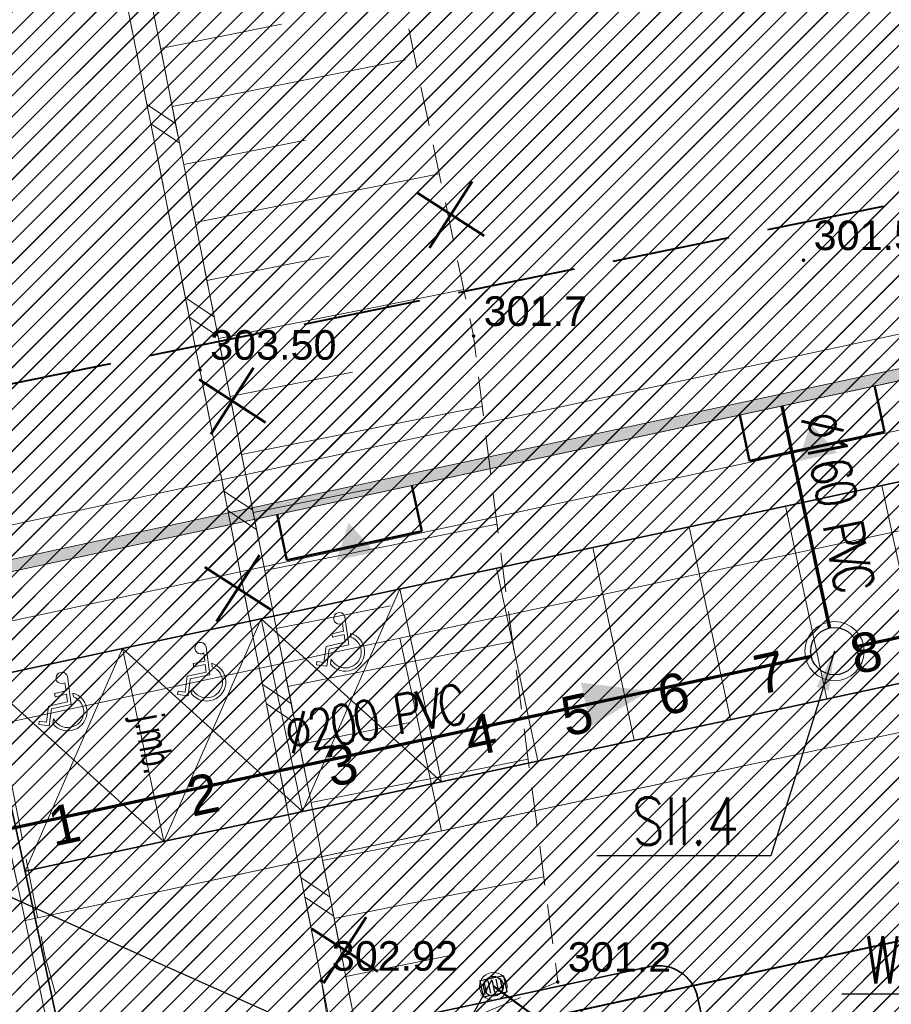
# Model space of a CAD drawing. Header units: metres. Extents: x 6567444 to 13135881, y 5574237 to 11149086.
# Tile 129 of 191: x 6567875 to 6567897, y 5574514 to 5574539. Entities that reach past the tile are written whole.
import ezdxf
from ezdxf.enums import TextEntityAlignment as Align

# ---------------------------------------------------------------- set-up
doc = ezdxf.new("R2010")
doc.units = ezdxf.units.M
for name, pattern in [('3 1', [4, 3, -1]), ('Kropki i Kreski 2', [250, 150, -50, 0, -50]), ('L_0_04', [1.5, 1, -0.5]), ('L_0_06', [2, 1.5, -0.5]), ('Przerywana gęsta', [90, 60, -30])]:
    doc.linetypes.add(name, pattern=pattern)
for name, color, linetype in [('01FORMA - PZT - Inne obiekty', 7, 'Continuous'), ('FORMA - Arch 01 - PZT 1 Strefy', 7, 'Continuous'), ('FORMA - Arch 01 - PZT 2 Budynki', 7, 'Continuous'), ('FORMA - Arch 01 - PZT-3 Zagospodarowanie', 7, 'Continuous'), ('OTRN_O', 7, 'Continuous')]:
    doc.layers.add(name, color=color, linetype=linetype)
for name, color, linetype, lineweight in [('_Tt_DO_LIKWIDACJI', 7, 'Continuous', 20), ('_TT_KAN_D_II etap', 116, 'Continuous', 50), ('_TT_KAN_D_Opis_PKT_wpust', 7, 'Continuous', 30), ('_TT_KAN_D_WPUST', 7, 'Continuous', 25), ('_TT_KAN_S_Opis_DN', 7, 'Continuous', 30), ('_TT_KAN_S_Opis_PKT_Siec_II', 7, 'Continuous', 30), ('_TT_KAN_S_ZEWN_II etap', 30, 'Continuous', 70), ('_TT_opis', 7, 'Continuous', 25), ('GES_PrzewodWodociagowy', 5, 'Continuous', 18), ('KR_ObiektKarto', 7, 'Continuous', 18), ('MP_LINIE_REGULAC', 135, 'Continuous', 40), ('OT_Budowle', 7, 'Continuous', 18), ('OT_Komunikacja', 7, 'Continuous', 18), ('OT_Skarpa', 7, 'Continuous', 18), ('OTRN', 7, 'Continuous', 13), ('OTRS', 7, 'Continuous', 13), ('OTRS_O', 7, 'Continuous', 20), ('SEL_kanalizacja_kablowa_nN', 1, 'SEL_knN', 40)]:
    doc.layers.add(name, color=color, linetype=linetype, lineweight=lineweight)
doc.styles.add('ARIAL', font='arial.ttf')
doc.styles.add('BDOT', font='arial.ttf', dxfattribs={"width": 0.9})
doc.styles.add('pzt_11-06-2015 (2)$0$RomanS', font='romans.shx')
doc.styles.add('ROMANS', font='romans.shx', dxfattribs={"width": 0.9})
doc.styles.get("Standard").update_dxf_attribs({"font": 'arial.ttf'})
doc.styles.add('STYL_AUTOMATYCZNY_10', font='arial.ttf', dxfattribs={"width": 0.8})
doc.linetypes.add('likwidacja1', pattern='A,0,-1,["X",ROMANS,S=0.6,R=0,X=-0.1,Y=-0.3],-1', length=2)
doc.linetypes.add('SEL_knN', pattern='A,5,["knN",ARIAL,S=1,R=0,X=1.8,Y=0.25],5', length=10)
doc.linetypes.add('X 1_2', pattern='A,0,[8,PR1183 ChorzĂłw MetalowcĂłw V091.Shx,S=0.039206,R=0,X=0,Y=0],-4.94,0', length=4.94)
doc.dimstyles.new('ISO-25', dxfattribs={"dimtxt": 2.5, "dimasz": 2.5, "dimexe": 1.25, "dimexo": 0.625, "dimtad": 1, "dimtxsty": 'Standard', "dimcen": 2.5, "dimadec": 0, "dimazin": 0, "dimtfac": 1, "dimtmove": 0, "dimatfit": 3, "dimfxl": 1, "dimarcsym": 0})
pattern_1 = [(45, (0, 0), (-0.265165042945, 0.265165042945), [])]

# ---------------------------------------------------------------- blocks, each defined once
blk = doc.blocks.new('OTRN')
at = {"layer": 'OTRN', "color": 0, "const_width": 0.09}
blk.add_lwpolyline([(-0.045, 0, 1), (0.045, 0, 1)], format="xyb", close=True, dxfattribs=at)
at = {"layer": 'OTRN_O', "color": 0, "style": 'BDOT'}
blk.add_attdef('RZEDNA', (0.514, 0.515), '', height=1.5, dxfattribs=at)
blk = doc.blocks.new('OTRS')
at = {"layer": 'OTRS', "color": 0, "lineweight": -3, "const_width": 0.09}
blk.add_lwpolyline([(-0.045, 0, 1), (0.045, 0, 1)], format="xyb", close=True, dxfattribs=at)
at = {"layer": 'OTRS_O', "color": 0, "style": 'BDOT'}
blk.add_attdef('RZEDNA', (0.514, 0.515), '', height=1.5, dxfattribs=at)
blk = doc.blocks.new('_MDCP')
at = {"layer": 'GES_PrzewodWodociagowy', "color": 5, "linetype": 'Continuous', "lineweight": 18, "flags": 128}
blk.add_lwpolyline([(6567881.57, 5574513.41), (6567869.01, 5574519), (6567851.85, 5574515.46)], dxfattribs=at)
at = {"layer": 'KR_ObiektKarto', "linetype": 'Continuous', "lineweight": 18, "flags": 128}
for points in [[(6567878.876, 5574537.833), (6567881.945, 5574538.445)], [(6567879.169, 5574536.362), (6567885.086, 5574537.542)], [(6567879.463, 5574534.891), (6567882.548, 5574535.506)], [(6567879.756, 5574533.42), (6567885.943, 5574534.654)], [(6567880.049, 5574531.949), (6567883.151, 5574532.567)], [(6567880.343, 5574530.478), (6567886.562, 5574531.718)], [(6567880.636, 5574529.007), (6567883.741, 5574529.626)], [(6567880.929, 5574527.536), (6567887.033, 5574528.753)], [(6567881.223, 5574526.065), (6567884.221, 5574526.663)], [(6567881.516, 5574524.594), (6567887.406, 5574525.768)], [(6567881.81, 5574523.123), (6567884.706, 5574523.7)], [(6567882.103, 5574521.652), (6567887.8, 5574522.788)], [(6567882.396, 5574520.181), (6567885.198, 5574520.739)], [(6567882.69, 5574518.71), (6567888.197, 5574519.808)], [(6567882.983, 5574517.239), (6567885.689, 5574517.778)], [(6567883.277, 5574515.768), (6567888.594, 5574516.828)], [(6567883.57, 5574514.297), (6567886.181, 5574514.817)]]:
    blk.add_lwpolyline(points, dxfattribs=at)
at = {"layer": 'KR_ObiektKarto', "linetype": 'Continuous', "lineweight": 13, "flags": 128}
for points in [[(6567879.256, 5574535.927), (6567878.529, 5574536.412)], [(6567879.354, 5574535.436), (6567878.627, 5574535.921)], [(6567880.234, 5574531.023), (6567879.506, 5574531.509)], [(6567880.332, 5574530.533), (6567879.603, 5574531.019)], [(6567881.212, 5574526.12), (6567880.483, 5574526.606)], [(6567881.31, 5574525.629), (6567880.581, 5574526.116)], [(6567882.19, 5574521.216), (6567881.461, 5574521.703)], [(6567882.288, 5574520.726), (6567881.559, 5574521.212)], [(6567883.168, 5574516.313), (6567882.44, 5574516.799)], [(6567883.266, 5574515.823), (6567882.537, 5574516.309)]]:
    blk.add_lwpolyline(points, dxfattribs=at)
at = {"layer": 'MP_LINIE_REGULAC', "linetype": '3 1', "flags": 128}
blk.add_lwpolyline([(6567810.437, 5574537.676), (6567822.296, 5574529.397), (6567835.05, 5574524.922), (6567855.636, 5574525.369), (6567950.068, 5574544.6)], dxfattribs=at)
at = {"layer": 'OT_Budowle', "color": 7, "linetype": 'Continuous', "lineweight": 18, "flags": 128}
blk.add_lwpolyline([(6567876.26, 5574547.82), (6567876.86, 5574547.94), (6567884.01, 5574512.09), (6567891.1, 5574476.46), (6567890.5, 5574476.33), (6567882.96, 5574514.19), (6567879.87, 5574529.68), (6567876.97, 5574544.24)], close=True, dxfattribs=at)
at = {"layer": 'OT_Komunikacja', "color": 7, "linetype": 'L_0_06', "lineweight": 18, "flags": 128}
blk.add_lwpolyline([(6567882.96, 5574514.19), (6567888.44, 5574477.38), (6567889.21, 5574475.79), (6567889.95, 5574474.97), (6567890.49, 5574474.7), (6567893.61, 5574473.71), (6567902.37, 5574471.63), (6567913.26, 5574468.91), (6567913.873, 5574468.734), (6567913.06, 5574465.175), (6567909.46, 5574465.92), (6567901.4, 5574466.74), (6567896.97, 5574466.97), (6567892.9, 5574468.19), (6567889.15, 5574469.24), (6567888, 5574469.69), (6567887.04, 5574470.68), (6567886.14, 5574472.85), (6567879.8, 5574500.83), (6567875.93, 5574514.86), (6567873.96, 5574525.12), (6567870.68, 5574544.68), (6567869.69, 5574556.86), (6567875.1, 5574558.32), (6567875.46, 5574553.45), (6567875.76, 5574549.86), (6567876.26, 5574547.82), (6567876.97, 5574544.24), (6567879.87, 5574529.68)], close=True, dxfattribs=at)
at = {"layer": 'OT_Skarpa', "color": 7, "linetype": 'L_0_04', "lineweight": 18, "flags": 128}
blk.add_lwpolyline([(6567884.01, 5574512.09), (6567876.86, 5574547.94), (6567876.26, 5574547.82), (6567875.76, 5574549.86), (6567876.05, 5574552.23), (6567876.57, 5574555.45), (6567878.39, 5574559.18), (6567897.71, 5574564.07), (6567907.99, 5574566.63), (6567917.65, 5574568.74), (6567919.76, 5574567.97), (6567921.57, 5574566.16), (6567922.3, 5574563.38), (6567924.42, 5574554.5), (6567927.48, 5574539.93), (6567930.14, 5574525.19), (6567933.11, 5574509.36), (6567935.59, 5574495.65), (6567937.29, 5574485.32), (6567934.85, 5574495.46), (6567931.87, 5574510.28), (6567928.6, 5574524.67), (6567925.41, 5574540.18), (6567922.33, 5574553.8), (6567920.26, 5574561.93), (6567918.72, 5574564.81), (6567916.89, 5574565.72), (6567903.79, 5574562.41), (6567889, 5574558.66), (6567880.87, 5574556.37), (6567881, 5574553.22), (6567881.08, 5574550.51), (6567883.71, 5574545.25), (6567886.81, 5574530.54), (6567887.46, 5574525.34), (6567888.95, 5574514.16)], close=True, dxfattribs=at)
at = {"layer": 'OTRN', "color": 14, "xscale": 0.5, "yscale": 0.5, "zscale": 0.5}
for p, values in [((6567895.179, 5574532.46, 301.508), {'RZEDNA': '301.5'}), ((6567886.812, 5574530.538, 301.681), {'RZEDNA': '301.7'}), ((6567888.946, 5574514.159, 301.233), {'RZEDNA': '301.2'})]:
    blk.add_blockref('OTRN', p, dxfattribs=at).add_auto_attribs(values)
at = {"layer": 'OTRS', "xscale": 0.5, "yscale": 0.5, "zscale": 0.5}
for p, values in [((6567879.875, 5574529.68, 303.501), {'RZEDNA': '303.50'}), ((6567882.96, 5574514.185, 302.919), {'RZEDNA': '302.92'})]:
    blk.add_blockref('OTRS', p, dxfattribs=at).add_auto_attribs(values)
at = {"layer": 'OT_Komunikacja', "color": 7, "lineweight": 15, "width": 0.66}
blk.add_text('j.mb.', height=0.75, rotation=280.3, dxfattribs=at).set_placement((6567878.7, 5574520.2), align=Align.MIDDLE_CENTER)
blk = doc.blocks.new('Ściana_12', base_point=(6567916.781, 5574532.275))
at = {"layer": 'FORMA - Arch 01 - PZT 2 Budynki', "linetype": 'Continuous', "lineweight": 0, "true_color": 0x000000}
blk.add_hatch(color=18, dxfattribs=at).paths.add_polyline_path([(6567916.425, 5574532.505), (6567866.666, 5574521.811), (6567866.729, 5574521.517), (6567916.488, 5574532.212)])
at = {"layer": 'FORMA - Arch 01 - PZT 2 Budynki', "color": 7, "linetype": 'Continuous', "lineweight": 18, "flags": 128}
for points in [[(6567916.425, 5574532.505), (6567866.666, 5574521.811)], [(6567866.729, 5574521.517), (6567916.781, 5574532.275)]]:
    blk.add_lwpolyline(points, dxfattribs=at)
blk = doc.blocks.new('Znak osoby niepełnospr 27[3]', base_point=(6567877.211, 5574519.412))
at = {"layer": 'FORMA - Arch 01 - PZT-3 Zagospodarowanie', "color": 7, "linetype": 'Continuous', "lineweight": 5, "flags": 128}
for points in [[(6567876.512, 5574520.654), (6567876.606, 5574519.943), (6567876.108, 5574519.836), (6567876.051, 5574519.405), (6567875.786, 5574519.44), (6567875.797, 5574519.523), (6567875.979, 5574519.499), (6567876.033, 5574519.905), (6567876.514, 5574520.008), (6567876.488, 5574520.205), (6567876.198, 5574520.143), (6567876.181, 5574520.225), (6567876.477, 5574520.288), (6567876.449, 5574520.494, -3.065684)], [(6567876.142, 5574519.457), (6567876.159, 5574519.585, 1.473184), (6567876.664, 5574520.141), (6567876.652, 5574520.233, -1.373115)]]:
    blk.add_lwpolyline(points, format="xyb", close=True, dxfattribs=at)
blk = doc.blocks.new('Znak osoby niepełnospr 27[4]', base_point=(6567880.731, 5574520.169))
at = {"layer": 'FORMA - Arch 01 - PZT-3 Zagospodarowanie', "color": 7, "linetype": 'Continuous', "lineweight": 5, "flags": 128}
for points in [[(6567880.032, 5574521.41), (6567880.126, 5574520.699), (6567879.628, 5574520.592), (6567879.571, 5574520.162), (6567879.306, 5574520.197), (6567879.317, 5574520.279), (6567879.499, 5574520.255), (6567879.553, 5574520.662), (6567880.033, 5574520.765), (6567880.007, 5574520.962), (6567879.718, 5574520.899), (6567879.7, 5574520.981), (6567879.996, 5574521.045), (6567879.969, 5574521.251, -3.065684)], [(6567879.662, 5574520.214), (6567879.679, 5574520.342, 1.473184), (6567880.184, 5574520.898), (6567880.172, 5574520.989, -1.373115)]]:
    blk.add_lwpolyline(points, format="xyb", close=True, dxfattribs=at)
blk = doc.blocks.new('Znak osoby niepełnospr 27[5]', base_point=(6567884.25, 5574520.925))
at = {"layer": 'FORMA - Arch 01 - PZT-3 Zagospodarowanie', "color": 7, "linetype": 'Continuous', "lineweight": 5, "flags": 128}
for points in [[(6567883.551, 5574522.167), (6567883.646, 5574521.456), (6567883.147, 5574521.349), (6567883.09, 5574520.918), (6567882.825, 5574520.953), (6567882.836, 5574521.036), (6567883.019, 5574521.012), (6567883.073, 5574521.418), (6567883.553, 5574521.521), (6567883.527, 5574521.718), (6567883.237, 5574521.656), (6567883.22, 5574521.737), (6567883.516, 5574521.801), (6567883.489, 5574522.007, -3.065684)], [(6567883.181, 5574520.97), (6567883.198, 5574521.098, 1.473184), (6567883.703, 5574521.654), (6567883.691, 5574521.746, -1.373115)]]:
    blk.add_lwpolyline(points, format="xyb", close=True, dxfattribs=at)
blk = doc.blocks.new('Miejsca parkingowe 27[11]', base_point=(6567875.437, 5574515.718))
at = {"layer": 'FORMA - Arch 01 - PZT-3 Zagospodarowanie', "color": 7, "linetype": 'Przerywana gęsta', "lineweight": 13}
for p, q in [((6567885.996, 5574517.987), (6567884.946, 5574522.875)), ((6567882.477, 5574517.231), (6567881.426, 5574522.119)), ((6567878.957, 5574516.474), (6567877.906, 5574521.362))]:
    blk.add_line(p, q, dxfattribs=at)
at = {"layer": 'FORMA - Arch 01 - PZT-3 Zagospodarowanie', "color": 7, "lineweight": 13, "style": 'STYL_AUTOMATYCZNY_10'}
for tag, p in [('num_start_2', (6567883.47, 5574518.415)), ('num_start_1', (6567879.95, 5574517.666)), ('num_start_0', (6567876.431, 5574516.91))]:
    blk.add_attdef(tag, text='', height=1, rotation=12.1296, dxfattribs=at).set_placement(p, align=Align.MIDDLE_CENTER)
blk = doc.blocks.new('Miejsca parkingowe 27[23]', base_point=(6567885.996, 5574517.987))
at = {"layer": 'FORMA - Arch 01 - PZT-3 Zagospodarowanie', "color": 7, "linetype": 'Przerywana gęsta', "lineweight": 13}
for p, q in [((6567907.994, 5574522.715), (6567906.943, 5574527.603)), ((6567905.55, 5574522.189), (6567904.499, 5574527.078)), ((6567903.105, 5574521.664), (6567902.055, 5574526.553)), ((6567900.661, 5574521.139), (6567899.611, 5574526.027)), ((6567898.217, 5574520.614), (6567897.166, 5574525.502)), ((6567895.773, 5574520.088), (6567894.722, 5574524.977)), ((6567893.329, 5574519.563), (6567892.278, 5574524.451)), ((6567890.885, 5574519.038), (6567889.834, 5574523.926)), ((6567888.44, 5574518.512), (6567887.39, 5574523.401))]:
    blk.add_line(p, q, dxfattribs=at)
at = {"layer": 'FORMA - Arch 01 - PZT-3 Zagospodarowanie', "color": 7, "lineweight": 13, "style": 'STYL_AUTOMATYCZNY_10'}
for tag, p in [('num_start_9', (6567908.987, 5574523.899)), ('num_start_8', (6567906.543, 5574523.382)), ('num_start_7', (6567904.099, 5574522.857)), ('num_start_6', (6567901.655, 5574522.323)), ('num_start_5', (6567899.21, 5574521.797)), ('num_start_4', (6567896.766, 5574521.272)), ('num_start_3', (6567894.322, 5574520.755)), ('num_start_2', (6567891.878, 5574520.222)), ('num_start_1', (6567889.434, 5574519.696)), ('num_start_0', (6567886.989, 5574519.179))]:
    blk.add_attdef(tag, text='', height=1, rotation=12.1296, dxfattribs=at).set_placement(p, align=Align.MIDDLE_CENTER)
blk = doc.blocks.new('PR1183 Chorzów Metalowców V09_TT')
at = {"layer": 'FORMA - Arch 01 - PZT 1 Strefy', "linetype": 'Continuous', "lineweight": 0, "true_color": 0x577933}
h = blk.add_hatch(dxfattribs=at)
h.set_pattern_fill('ANSI31', color=77, scale=3, style=0)
h.set_pattern_definition(pattern_1)
h.paths.add_polyline_path([(6567829, 5574517.24), (6567842.398, 5574471.118), (6567844.165, 5574471.632), (6567846.931, 5574462.111), (6567846.967, 5574484.472), (6567835.736, 5574536.73), (6567846.642, 5574539.074), (6567844.864, 5574547.35), (6567918.571, 5574563.191), (6567935.605, 5574483.933), (6567930.975, 5574476.768), (6567931.227, 5574475.595), (6567933.57, 5574476.098, 0.216609), (6567938.884, 5574480.085), (6567921.55, 5574567.86), (6567849.267, 5574550.953), (6567830.11, 5574546.47)])
at = {"layer": 'FORMA - Arch 01 - PZT 1 Strefy', "linetype": 'Continuous', "lineweight": 0, "ltscale": 5, "true_color": 0xf0e6d9}
h = blk.add_hatch(dxfattribs=at)
h.set_pattern_fill('ANSI31', color=254, scale=3, style=0)
h.set_pattern_definition(pattern_1)
h.paths.add_polyline_path([(6567838.111, 5574535.195), (6567853.217, 5574464.912), (6567877.761, 5574470.187), (6567866.729, 5574521.517), (6567916.781, 5574532.275), (6567914.712, 5574541.905), (6567920.576, 5574543.165), (6567916.794, 5574560.763), (6567847.239, 5574545.815), (6567849.018, 5574537.539)])
at = {"layer": 'FORMA - Arch 01 - PZT 1 Strefy', "linetype": 'Continuous', "lineweight": 0, "true_color": 0x69697f}
h = blk.add_hatch(dxfattribs=at)
h.set_pattern_fill('ANSI31', color=8, scale=3, style=0)
h.set_pattern_definition(pattern_1)
h.paths.add_polyline_path([(6567875.437, 5574515.718), (6567883.567, 5574477.893), (6567884.58, 5574473.187), (6567886.578, 5574463.891), (6567886.587, 5574463.893), (6567900.21, 5574466.838, -0.318533), (6567899.358, 5574467.62), (6567899.085, 5574468.891, -0.414214), (6567899.852, 5574470.079), (6567930.975, 5574476.768), (6567935.605, 5574483.933), (6567924.844, 5574534.007), (6567916.781, 5574532.275), (6567916.886, 5574531.786, -0.414214), (6567911.513, 5574523.471)])
h.paths.add_polyline_path([(6567890.289, 5574475.183), (6567882.84, 5574509.83, -0.414214), (6567884.459, 5574511.827), (6567891.303, 5574513.297, -0.414214), (6567892.488, 5574512.529), (6567900.066, 5574477.285, -0.457655), (6567898.958, 5574476.024), (6567891.477, 5574474.416, -0.372067)], flags=0)
h.paths.add_polyline_path([(6567906.631, 5574477.673, -0.414214), (6567905.44, 5574478.44), (6567897.865, 5574513.685, -0.414214), (6567898.635, 5574514.873), (6567906.457, 5574516.554, -0.414214), (6567907.645, 5574515.787), (6567915.217, 5574480.541, -0.414214), (6567914.452, 5574479.354)], flags=0)
h.paths.add_polyline_path([(6567913.019, 5574516.942, -0.414214), (6567913.789, 5574518.13), (6567914.948, 5574518.379, -0.227837), (6567920.849, 5574516.958), (6567922.941, 5574515.251, -0.170304), (6567923.975, 5574513.557), (6567929.342, 5574488.599, -0.198912), (6567929.204, 5574487.846), (6567926.784, 5574484.101, -0.198912), (6567922.376, 5574481.057), (6567921.785, 5574480.93, -0.414214), (6567920.597, 5574481.697)], flags=0)
at = {"layer": 'FORMA - Arch 01 - PZT 1 Strefy', "linetype": 'Continuous', "lineweight": 0, "true_color": 0x606060}
h = blk.add_hatch(dxfattribs=at)
h.set_pattern_fill('ANSI31', color=251, scale=3, style=0)
h.set_pattern_definition(pattern_1)
h.paths.add_polyline_path([(6567877.761, 5574470.187), (6567884.905, 5574471.723), (6567884.671, 5574472.811), (6567884.473, 5574473.729), (6567883.567, 5574477.893), (6567878.678, 5574476.842), (6567871.324, 5574511.061), (6567876.212, 5574512.111), (6567874.387, 5574520.606), (6567909.387, 5574528.128), (6567910.438, 5574523.24), (6567911.513, 5574523.471, 0.390142), (6567916.985, 5574531.214), (6567916.781, 5574532.275), (6567866.729, 5574521.517)])
at = {"layer": 'FORMA - Arch 01 - PZT 1 Strefy', "linetype": 'Continuous', "lineweight": 0, "true_color": 0x4b7a78}
h = blk.add_hatch(dxfattribs=at)
h.set_pattern_fill('ANSI31', color=137, scale=3, style=0)
h.set_pattern_definition(pattern_1)
h.paths.add_polyline_path([(6567884.946, 5574522.875), (6567885.996, 5574517.987), (6567910.438, 5574523.24), (6567909.387, 5574528.128)])
at = {"layer": 'FORMA - Arch 01 - PZT 1 Strefy', "linetype": 'Continuous', "lineweight": 0, "true_color": 0x5d3b71}
h = blk.add_hatch(dxfattribs=at)
h.set_pattern_fill('ANSI31', color=197, scale=3, style=0)
h.set_pattern_definition(pattern_1)
h.paths.add_polyline_path([(6567885.996, 5574517.987), (6567884.946, 5574522.875), (6567874.387, 5574520.606), (6567875.437, 5574515.718)])
at = {"layer": 'FORMA - Arch 01 - PZT 1 Strefy', "linetype": 'Continuous', "lineweight": 0, "true_color": 0x577933}
h = blk.add_hatch(dxfattribs=at)
h.set_pattern_fill('ANSI31', color=77, scale=3, style=0)
h.set_pattern_definition(pattern_1)
h.paths.add_polyline_path([(6567892.616, 5574511.931), (6567892.488, 5574512.529, 0.414214), (6567891.3, 5574513.297), (6567884.456, 5574511.826, 0.349925), (6567882.84, 5574509.83)])
at = {"layer": 'FORMA - Arch 01 - PZT 2 Budynki', "linetype": 'Continuous', "lineweight": 5}
for points in [[(6567895.053, 5574526.117), (6567895.36, 5574527.069), (6567896.031, 5574526.327)], [(6567883.337, 5574523.599), (6567883.644, 5574524.551), (6567884.315, 5574523.809)]]:
    blk.add_hatch(color=7, dxfattribs=at).paths.add_polyline_path(points)
at = {"layer": '01FORMA - PZT - Inne obiekty', "color": 5, "linetype": 'X 1_2', "lineweight": 25}
blk.add_line((6567881.57, 5574512.16), (6567869.01, 5574517.75), dxfattribs=at)
at = {"layer": 'FORMA - Arch 01 - PZT 1 Strefy', "color": 9, "linetype": 'Continuous', "lineweight": 13}
for p, q in [((6567916.781, 5574532.275), (6567866.729, 5574521.517)), ((6567874.387, 5574520.606), (6567909.387, 5574528.128)), ((6567876.212, 5574512.111), (6567874.387, 5574520.606))]:
    blk.add_line(p, q, dxfattribs=at)
at = {"layer": 'FORMA - Arch 01 - PZT 1 Strefy', "color": 254, "linetype": 'Continuous', "lineweight": 0, "true_color": 0xe3cfb5}
blk.add_line((6567866.729, 5574521.517), (6567916.781, 5574532.275), dxfattribs=at)
at = {"layer": 'FORMA - Arch 01 - PZT 1 Strefy', "color": 131, "linetype": 'Continuous', "lineweight": 13, "true_color": 0x97f4f0}
for p, q in [((6567909.387, 5574528.128), (6567884.946, 5574522.875)), ((6567885.996, 5574517.987), (6567910.438, 5574523.24)), ((6567884.946, 5574522.875), (6567885.996, 5574517.987))]:
    blk.add_line(p, q, dxfattribs=at)
at = {"layer": 'FORMA - Arch 01 - PZT 1 Strefy', "color": 254, "linetype": 'Continuous', "lineweight": 13, "true_color": 0xd2d2ff}
for p, q in [((6567911.513, 5574523.471), (6567875.437, 5574515.718)), ((6567875.437, 5574515.718), (6567883.567, 5574477.893)), ((6567884.459, 5574511.827), (6567891.303, 5574513.297)), ((6567892.488, 5574512.529), (6567900.066, 5574477.285))]:
    blk.add_line(p, q, dxfattribs=at)
at = {"layer": 'FORMA - Arch 01 - PZT 1 Strefy', "color": 191, "linetype": 'Continuous', "lineweight": 13, "true_color": 0xbb77e3}
for p, q in [((6567884.946, 5574522.875), (6567874.387, 5574520.606)), ((6567885.996, 5574517.987), (6567884.946, 5574522.875)), ((6567874.387, 5574520.606), (6567875.437, 5574515.718)), ((6567875.437, 5574515.718), (6567885.996, 5574517.987))]:
    blk.add_line(p, q, dxfattribs=at)
at = {"layer": 'FORMA - Arch 01 - PZT 1 Strefy', "color": 71, "linetype": 'Continuous', "lineweight": 13, "true_color": 0xaff266}
for p, q in [((6567891.3, 5574513.297), (6567884.456, 5574511.826)), ((6567892.616, 5574511.931), (6567892.488, 5574512.529))]:
    blk.add_line(p, q, dxfattribs=at)
blk.add_arc((6567891.51, 5574512.319), 1, 12.1296, 102.1296, dxfattribs=at)
at = {"layer": 'FORMA - Arch 01 - PZT 1 Strefy', "color": 254, "linetype": 'Continuous', "lineweight": 13, "true_color": 0xd2d2ff}
blk.add_arc((6567891.511, 5574512.321), 0.999, 12.0472, 102.0472, dxfattribs=at)
at = {"layer": 'FORMA - Arch 01 - PZT 2 Budynki', "color": 7, "linetype": 'Kropki i Kreski 2', "lineweight": 50}
for p, q in [((6567896.98, 5574528.035), (6567897.232, 5574526.862)), ((6567893.81, 5574526.127), (6567893.562, 5574527.284)), ((6567897.232, 5574526.862), (6567893.81, 5574526.127)), ((6567885.251, 5574525.498), (6567885.5, 5574524.34)), ((6567882.078, 5574523.605), (6567881.829, 5574524.763)), ((6567885.5, 5574524.34), (6567882.078, 5574523.605))]:
    blk.add_line(p, q, dxfattribs=at)
at = {"layer": 'FORMA - Arch 01 - PZT-3 Zagospodarowanie', "color": 7, "linetype": 'Continuous', "lineweight": 50}
for p, q in [((6567886.781, 5574533.209), (6567885.695, 5574531.529)), ((6567885.398, 5574532.912), (6567887.078, 5574531.826)), ((6567881.235, 5574528.479), (6567880.15, 5574526.8)), ((6567879.853, 5574528.182), (6567881.532, 5574527.097)), ((6567881.383, 5574523.728), (6567880.297, 5574522.048)), ((6567880, 5574523.431), (6567881.68, 5574522.345)), ((6567884.09, 5574514.554), (6567883.004, 5574512.874)), ((6567882.707, 5574514.257), (6567884.387, 5574513.172))]:
    blk.add_line(p, q, dxfattribs=at)
at = {"layer": 'FORMA - Arch 01 - PZT-3 Zagospodarowanie', "color": 7, "linetype": 'Continuous', "lineweight": 35}
for p, q in [((6567874.387, 5574520.606), (6567909.387, 5574528.128)), ((6567875.437, 5574515.718), (6567911.513, 5574523.471)), ((6567884.462, 5574473.727), (6567874.387, 5574520.606)), ((6567884.459, 5574511.827), (6567891.303, 5574513.297)), ((6567900.066, 5574477.285), (6567892.491, 5574512.53))]:
    blk.add_line(p, q, dxfattribs=at)
at = {"layer": 'FORMA - Arch 01 - PZT-3 Zagospodarowanie', "color": 8, "linetype": 'Continuous', "lineweight": 13}
for p, q in [((6567882.477, 5574517.231), (6567884.946, 5574522.875)), ((6567878.957, 5574516.474), (6567881.426, 5574522.119)), ((6567885.996, 5574517.987), (6567881.426, 5574522.119)), ((6567875.437, 5574515.718), (6567877.906, 5574521.362)), ((6567882.477, 5574517.231), (6567877.906, 5574521.362)), ((6567878.957, 5574516.474), (6567874.387, 5574520.606))]:
    blk.add_line(p, q, dxfattribs=at)
at = {"layer": 'FORMA - Arch 01 - PZT-3 Zagospodarowanie', "color": 7, "linetype": 'Continuous', "lineweight": 35}
blk.add_arc((6567891.513, 5574512.32), 1, 12.1296, 102.1296, dxfattribs=at)
at = {"layer": 'FORMA - Arch 01 - PZT 2 Budynki', "color": 7, "lineweight": 18}
blk.add_blockref('Ściana_12', (6567916.781, 5574532.275), dxfattribs=at)
at = {"layer": 'FORMA - Arch 01 - PZT-3 Zagospodarowanie', "color": 7, "linetype": 'Przerywana gęsta', "lineweight": 15}
ref = blk.add_blockref('Miejsca parkingowe 27[23]', (6567885.996, 5574517.987), dxfattribs=at)
ref.add_attrib('num_start', '4', dxfattribs={"color": 7, "lineweight": 13, "height": 1, "rotation": 12.1296, "style": 'STYL_AUTOMATYCZNY_10'}).set_placement((6567886.989, 5574519.179), align=Align.MIDDLE_CENTER)
ref.add_attrib('num_start_1', '5', dxfattribs={"color": 7, "lineweight": 13, "height": 1, "rotation": 12.1296, "style": 'STYL_AUTOMATYCZNY_10'}).set_placement((6567889.434, 5574519.696), align=Align.MIDDLE_CENTER)
ref.add_attrib('num_start_2', '6', dxfattribs={"color": 7, "lineweight": 13, "height": 1, "rotation": 12.1296, "style": 'STYL_AUTOMATYCZNY_10'}).set_placement((6567891.878, 5574520.222), align=Align.MIDDLE_CENTER)
ref.add_attrib('num_start_3', '7', dxfattribs={"color": 7, "lineweight": 13, "height": 1, "rotation": 12.1296, "style": 'STYL_AUTOMATYCZNY_10'}).set_placement((6567894.322, 5574520.755), align=Align.MIDDLE_CENTER)
ref.add_attrib('num_start_4', '8', dxfattribs={"color": 7, "lineweight": 13, "height": 1, "rotation": 12.1296, "style": 'STYL_AUTOMATYCZNY_10'}).set_placement((6567896.766, 5574521.272), align=Align.MIDDLE_CENTER)
ref.add_attrib('num_start_5', '9', dxfattribs={"color": 7, "lineweight": 13, "height": 1, "rotation": 12.1296, "style": 'STYL_AUTOMATYCZNY_10'}).set_placement((6567899.21, 5574521.797), align=Align.MIDDLE_CENTER)
ref.add_attrib('num_start_6', '10', dxfattribs={"color": 7, "lineweight": 13, "height": 1, "rotation": 12.1296, "style": 'STYL_AUTOMATYCZNY_10'}).set_placement((6567901.655, 5574522.323), align=Align.MIDDLE_CENTER)
ref.add_attrib('num_start_7', '11', dxfattribs={"color": 7, "lineweight": 13, "height": 1, "rotation": 12.1296, "style": 'STYL_AUTOMATYCZNY_10'}).set_placement((6567904.099, 5574522.857), align=Align.MIDDLE_CENTER)
ref.add_attrib('num_start_8', '12', dxfattribs={"color": 7, "lineweight": 13, "height": 1, "rotation": 12.1296, "style": 'STYL_AUTOMATYCZNY_10'}).set_placement((6567906.543, 5574523.382), align=Align.MIDDLE_CENTER)
ref.add_attrib('num_start_9', '13', dxfattribs={"color": 7, "lineweight": 13, "height": 1, "rotation": 12.1296, "style": 'STYL_AUTOMATYCZNY_10'}).set_placement((6567908.987, 5574523.899), align=Align.MIDDLE_CENTER)
ref = blk.add_blockref('Miejsca parkingowe 27[11]', (6567875.437, 5574515.718), dxfattribs=at)
ref.add_attrib('num_start', '1', dxfattribs={"color": 7, "lineweight": 13, "height": 1, "rotation": 12.1296, "style": 'STYL_AUTOMATYCZNY_10'}).set_placement((6567876.431, 5574516.91), align=Align.MIDDLE_CENTER)
ref.add_attrib('num_start_1', '2', dxfattribs={"color": 7, "lineweight": 13, "height": 1, "rotation": 12.1296, "style": 'STYL_AUTOMATYCZNY_10'}).set_placement((6567879.95, 5574517.666), align=Align.MIDDLE_CENTER)
ref.add_attrib('num_start_2', '3', dxfattribs={"color": 7, "lineweight": 13, "height": 1, "rotation": 12.1296, "style": 'STYL_AUTOMATYCZNY_10'}).set_placement((6567883.47, 5574518.415), align=Align.MIDDLE_CENTER)
at = {"layer": 'FORMA - Arch 01 - PZT-3 Zagospodarowanie', "color": 7, "linetype": 'Continuous', "lineweight": 15}
for name, p in [('Znak osoby niepełnospr 27[5]', (6567884.25, 5574520.925)), ('Znak osoby niepełnospr 27[4]', (6567880.731, 5574520.169)), ('Znak osoby niepełnospr 27[3]', (6567877.211, 5574519.412))]:
    blk.add_blockref(name, p, dxfattribs=at)
blk = doc.blocks.new('GE.I.6640.1.468.2024_MDCP_dodatkowe pomiary_12.03.2026')
at = {"layer": 'GES_PrzewodWodociagowy', "color": 5, "linetype": 'Continuous', "lineweight": 18, "flags": 128}
blk.add_lwpolyline([(6567881.57, 5574513.41), (6567869.01, 5574519), (6567851.85, 5574515.46)], dxfattribs=at)
at = {"layer": 'KR_ObiektKarto', "linetype": 'Continuous', "lineweight": 18, "flags": 128}
for points in [[(6567878.876, 5574537.833), (6567881.945, 5574538.445)], [(6567879.169, 5574536.362), (6567885.086, 5574537.542)], [(6567879.463, 5574534.891), (6567882.548, 5574535.506)], [(6567879.756, 5574533.42), (6567885.943, 5574534.654)], [(6567880.049, 5574531.949), (6567883.151, 5574532.567)], [(6567880.343, 5574530.478), (6567886.562, 5574531.718)], [(6567880.636, 5574529.007), (6567883.741, 5574529.626)], [(6567880.929, 5574527.536), (6567887.033, 5574528.753)], [(6567881.223, 5574526.065), (6567884.221, 5574526.663)], [(6567881.516, 5574524.594), (6567887.406, 5574525.768)], [(6567881.81, 5574523.123), (6567884.706, 5574523.7)], [(6567882.103, 5574521.652), (6567887.8, 5574522.788)], [(6567882.396, 5574520.181), (6567885.198, 5574520.739)], [(6567882.69, 5574518.71), (6567888.197, 5574519.808)], [(6567882.983, 5574517.239), (6567885.689, 5574517.778)], [(6567883.277, 5574515.768), (6567888.594, 5574516.828)], [(6567883.57, 5574514.297), (6567886.181, 5574514.817)]]:
    blk.add_lwpolyline(points, dxfattribs=at)
at = {"layer": 'KR_ObiektKarto', "linetype": 'Continuous', "lineweight": 13, "flags": 128}
for points in [[(6567879.256, 5574535.927), (6567878.529, 5574536.412)], [(6567879.354, 5574535.436), (6567878.627, 5574535.921)], [(6567880.234, 5574531.023), (6567879.506, 5574531.509)], [(6567880.332, 5574530.533), (6567879.603, 5574531.019)], [(6567881.212, 5574526.12), (6567880.483, 5574526.606)], [(6567881.31, 5574525.629), (6567880.581, 5574526.116)], [(6567882.19, 5574521.216), (6567881.461, 5574521.703)], [(6567882.288, 5574520.726), (6567881.559, 5574521.212)], [(6567883.168, 5574516.313), (6567882.44, 5574516.799)], [(6567883.266, 5574515.823), (6567882.537, 5574516.309)]]:
    blk.add_lwpolyline(points, dxfattribs=at)
at = {"layer": 'MP_LINIE_REGULAC', "linetype": '3 1', "flags": 128}
blk.add_lwpolyline([(6567810.437, 5574537.676), (6567822.296, 5574529.397), (6567835.05, 5574524.922), (6567855.636, 5574525.369), (6567950.068, 5574544.6)], dxfattribs=at)
at = {"layer": 'OT_Budowle', "color": 7, "linetype": 'Continuous', "lineweight": 18, "flags": 128}
blk.add_lwpolyline([(6567876.26, 5574547.82), (6567876.86, 5574547.94), (6567884.01, 5574512.09), (6567891.1, 5574476.46), (6567890.5, 5574476.33), (6567882.96, 5574514.19), (6567879.87, 5574529.68), (6567876.97, 5574544.24)], close=True, dxfattribs=at)
at = {"layer": 'OT_Komunikacja', "color": 7, "linetype": 'L_0_06', "lineweight": 18, "flags": 128}
blk.add_lwpolyline([(6567882.96, 5574514.19), (6567888.44, 5574477.38), (6567889.21, 5574475.79), (6567889.95, 5574474.97), (6567890.49, 5574474.7), (6567893.61, 5574473.71), (6567902.37, 5574471.63), (6567913.26, 5574468.91), (6567913.873, 5574468.734), (6567913.06, 5574465.175), (6567909.46, 5574465.92), (6567901.4, 5574466.74), (6567896.97, 5574466.97), (6567892.9, 5574468.19), (6567889.15, 5574469.24), (6567888, 5574469.69), (6567887.04, 5574470.68), (6567886.14, 5574472.85), (6567879.8, 5574500.83), (6567875.93, 5574514.86), (6567873.96, 5574525.12), (6567870.68, 5574544.68), (6567869.69, 5574556.86), (6567875.1, 5574558.32), (6567875.46, 5574553.45), (6567875.76, 5574549.86), (6567876.26, 5574547.82), (6567876.97, 5574544.24), (6567879.87, 5574529.68)], close=True, dxfattribs=at)
at = {"layer": 'OT_Skarpa', "color": 7, "linetype": 'L_0_04', "lineweight": 18, "flags": 128}
blk.add_lwpolyline([(6567884.01, 5574512.09), (6567876.86, 5574547.94), (6567876.26, 5574547.82), (6567875.76, 5574549.86), (6567876.05, 5574552.23), (6567876.57, 5574555.45), (6567878.39, 5574559.18), (6567897.71, 5574564.07), (6567907.99, 5574566.63), (6567917.65, 5574568.74), (6567919.76, 5574567.97), (6567921.57, 5574566.16), (6567922.3, 5574563.38), (6567924.42, 5574554.5), (6567927.48, 5574539.93), (6567930.14, 5574525.19), (6567933.11, 5574509.36), (6567935.59, 5574495.65), (6567937.29, 5574485.32), (6567934.85, 5574495.46), (6567931.87, 5574510.28), (6567928.6, 5574524.67), (6567925.41, 5574540.18), (6567922.33, 5574553.8), (6567920.26, 5574561.93), (6567918.72, 5574564.81), (6567916.89, 5574565.72), (6567903.79, 5574562.41), (6567889, 5574558.66), (6567880.87, 5574556.37), (6567881, 5574553.22), (6567881.08, 5574550.51), (6567883.71, 5574545.25), (6567886.81, 5574530.54), (6567887.46, 5574525.34), (6567888.95, 5574514.16)], close=True, dxfattribs=at)
at = {"layer": 'OTRN', "color": 14, "xscale": 0.5, "yscale": 0.5, "zscale": 0.5}
for p, values in [((6567895.179, 5574532.46, 301.508), {'RZEDNA': '301.5'}), ((6567886.812, 5574530.538, 301.681), {'RZEDNA': '301.7'}), ((6567888.946, 5574514.159, 301.233), {'RZEDNA': '301.2'})]:
    blk.add_blockref('OTRN', p, dxfattribs=at).add_auto_attribs(values)
at = {"layer": 'OTRS', "xscale": 0.5, "yscale": 0.5, "zscale": 0.5}
for p, values in [((6567879.875, 5574529.68, 303.501), {'RZEDNA': '303.50'}), ((6567882.96, 5574514.185, 302.919), {'RZEDNA': '302.92'})]:
    blk.add_blockref('OTRS', p, dxfattribs=at).add_auto_attribs(values)
at = {"layer": 'OT_Komunikacja', "color": 7, "lineweight": 15, "width": 0.66}
blk.add_text('j.mb.', height=0.75, rotation=280.3, dxfattribs=at).set_placement((6567878.7, 5574520.2), align=Align.MIDDLE_CENTER)
blk = doc.blocks.new('tb wpust')
at = {"layer": '_TT_KAN_D_WPUST', "lineweight": 30}
for p, q in [((-0.21, 0.154), (-0.21, -0.166)), ((-0.105, 0.154), (-0.105, -0.166)), ((-0.004, 0.154), (-0.004, -0.166)), ((0.1, 0.154), (0.1, -0.166)), ((0.205, 0.154), (0.205, -0.166))]:
    blk.add_line(p, q, dxfattribs=at)
blk.add_lwpolyline([(-0.31, -0.21), (0.31, -0.21), (0.31, 0.21), (-0.31, 0.21)], close=True, dxfattribs=at)
at = {"layer": '_TT_KAN_D_WPUST', "lineweight": 18}
blk.add_circle((0, 0), 0.35, dxfattribs=at)
at = {"layer": '_TT_KAN_D_WPUST', "color": 96, "lineweight": 30}
blk.add_circle((0, 0), 0.25, dxfattribs=at)
blk = doc.blocks.new('PT-IE-001 PZT - instal. elektr XREFF')
at = {"layer": 'SEL_kanalizacja_kablowa_nN', "ltscale": 0.8}
blk.add_lwpolyline([(6567887.942, 5574513.104), (6567901.394, 5574516.025)], dxfattribs=at)

msp = doc.modelspace()

# ---------------------------------------------------------------- block references
at = {"layer": 'Defpoints'}
msp.add_blockref('GE.I.6640.1.468.2024_MDCP_dodatkowe pomiary_12.03.2026', (0, 0), dxfattribs=at)

# ---------------------------------------------------------------- next in the draw order: block references
msp.add_blockref('PR1183 Chorzów Metalowców V09_TT', (0, 1.25))

# ---------------------------------------------------------------- next in the draw order: block references
msp.add_blockref('_MDCP', (0, 0))

# ---------------------------------------------------------------- next in the draw order: hatches: boundary and pattern name
at = {"layer": '_TT_KAN_S_ZEWN_II etap', "lineweight": 70}
msp.add_hatch(color=256, dxfattribs=at).paths.add_polyline_path([(6567889.533, 5574521.75), (6567889.775, 5574520.629), (6567891.258, 5574521.537)])

# ---------------------------------------------------------------- next in the draw order: linework, layer by layer
at = {"layer": '_Tt_DO_LIKWIDACJI', "linetype": 'likwidacja1', "lineweight": 20}
msp.add_lwpolyline([(6567842.91, 5574518.88), (6567847.17, 5574519.59), (6567848.18, 5574514.91), (6567869.01, 5574519), (6567881.57, 5574513.41), (6567888.204, 5574481.442), (6567889.947, 5574475.714), (6567892.522, 5574458.995), (6567892.06, 5574455.65)], dxfattribs=at)
at = {"layer": '_TT_KAN_D_II etap'}
msp.add_line((6567887.319, 5574514.055), (6567894.408, 5574508.904), dxfattribs=at)
at = {"layer": '_TT_KAN_S_ZEWN_II etap'}
for points in [[(6567894.629, 5574528.764), (6567895.839, 5574523.134)], [(6567874.027, 5574517.832), (6567895.378, 5574522.421)]]:
    msp.add_lwpolyline(points, dxfattribs=at)
at = {"layer": '_TT_KAN_S_ZEWN_II etap', "lineweight": 13}
msp.add_circle((6567895.965, 5574522.547), 0.75, dxfattribs=at)
at = {"layer": '_TT_KAN_S_ZEWN_II etap', "lineweight": 30}
msp.add_circle((6567895.965, 5574522.547), 0.6, dxfattribs=at)
at = {"layer": '_TT_opis', "lineweight": 18}
msp.add_line((6567850.005, 5574520.353), (6567902.799, 5574531.699), dxfattribs=at)

# ---------------------------------------------------------------- next in the draw order: block references
at = {"layer": '_TT_KAN_D_WPUST', "rotation": 191.9259753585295}
msp.add_blockref('tb wpust', (6567887.316, 5574514.048), dxfattribs=at)

# ---------------------------------------------------------------- next in the draw order: texts
at = {"layer": '_TT_KAN_S_Opis_DN', "char_height": 1, "attachment_point": 1, "style": 'pzt_11-06-2015 (2)$0$RomanS'}
for s, insert, rotation in [('\\T0.85;\\W0.8;%%C160 PVC', (6567896.085, 5574528.695), 281.3771), ('\\T0.85;\\W0.8;%%C200 PVC', (6567881.948, 5574520.924), 9.9807)]:
    msp.add_mtext_dynamic_manual_height_columns(s, width=9.13673, gutter_width=12.5, heights=[0], dxfattribs=dict(at, insert=insert, rotation=rotation))
at = {"layer": '_TT_KAN_S_Opis_PKT_Siec_II', "insert": (6567893.549, 5574518.834), "char_height": 1.2, "attachment_point": 3, "style": 'ROMANS'}
msp.add_mtext('\\W0.8;SII.4', dxfattribs=at)

# ---------------------------------------------------------------- next in the draw order: leaders
at = {"layer": '_TT_KAN_S_Opis_PKT_Siec_II', "lineweight": 25, "annotation_type": 0, "has_hookline": 1, "hookline_direction": 1, "text_width": 2.789}
msp.add_leader([(6567895.965, 5574522.547), (6567894.349, 5574517.36), (6567893.349, 5574517.36)], dimstyle='ISO-25', override={"dimasz": 1, "dimgap": 0.625, "dimtad": 3}, dxfattribs=at)

# ---------------------------------------------------------------- next in the draw order: block references
msp.add_blockref('PT-IE-001 PZT - instal. elektr XREFF', (0, 0))

# ---------------------------------------------------------------- next in the draw order: hatches: boundary and pattern name
at = {"layer": 'FORMA - Arch 01 - PZT 1 Strefy', "linetype": 'Continuous', "lineweight": 0, "true_color": 0x577933}
h = msp.add_hatch(dxfattribs=at)
h.set_pattern_fill('ANSI31', color=77, scale=3, style=0)
h.set_pattern_definition(pattern_1)
h.paths.add_polyline_path([(6567829, 5574517.24), (6567842.398, 5574471.118), (6567844.165, 5574471.632), (6567846.931, 5574462.111), (6567846.967, 5574484.472), (6567835.736, 5574536.73), (6567846.642, 5574539.074), (6567844.864, 5574547.35), (6567918.571, 5574563.191), (6567935.605, 5574483.933), (6567930.975, 5574476.768), (6567931.227, 5574475.595), (6567933.57, 5574476.098, 0.216609), (6567938.884, 5574480.085), (6567921.55, 5574567.86), (6567849.267, 5574550.953), (6567830.11, 5574546.47)])
at = {"layer": 'FORMA - Arch 01 - PZT 1 Strefy', "linetype": 'Continuous', "lineweight": 0, "ltscale": 5, "true_color": 0xf0e6d9}
h = msp.add_hatch(dxfattribs=at)
h.set_pattern_fill('ANSI31', color=254, scale=3, style=0)
h.set_pattern_definition(pattern_1)
h.paths.add_polyline_path([(6567838.111, 5574535.195), (6567853.217, 5574464.912), (6567877.761, 5574470.187), (6567866.729, 5574521.517), (6567916.781, 5574532.275), (6567914.712, 5574541.905), (6567920.576, 5574543.165), (6567916.794, 5574560.763), (6567847.239, 5574545.815), (6567849.018, 5574537.539)])
at = {"layer": 'FORMA - Arch 01 - PZT 1 Strefy', "linetype": 'Continuous', "lineweight": 0, "true_color": 0x69697f}
h = msp.add_hatch(dxfattribs=at)
h.set_pattern_fill('ANSI31', color=8, scale=3, style=0)
h.set_pattern_definition(pattern_1)
h.paths.add_polyline_path([(6567875.437, 5574515.718), (6567883.567, 5574477.893), (6567884.58, 5574473.187), (6567886.578, 5574463.891), (6567886.587, 5574463.893), (6567900.21, 5574466.838, -0.318533), (6567899.358, 5574467.62), (6567899.085, 5574468.891, -0.414214), (6567899.852, 5574470.079), (6567930.975, 5574476.768), (6567935.605, 5574483.933), (6567924.844, 5574534.007), (6567916.781, 5574532.275), (6567916.886, 5574531.786, -0.414214), (6567911.513, 5574523.471)])
h.paths.add_polyline_path([(6567890.289, 5574475.183), (6567882.84, 5574509.83, -0.414214), (6567884.459, 5574511.827), (6567891.303, 5574513.297, -0.414214), (6567892.488, 5574512.529), (6567900.066, 5574477.285, -0.457655), (6567898.958, 5574476.024), (6567891.477, 5574474.416, -0.372067)], flags=0)
h.paths.add_polyline_path([(6567906.631, 5574477.673, -0.414214), (6567905.44, 5574478.44), (6567897.865, 5574513.685, -0.414214), (6567898.635, 5574514.873), (6567906.457, 5574516.554, -0.414214), (6567907.645, 5574515.787), (6567915.217, 5574480.541, -0.414214), (6567914.452, 5574479.354)], flags=0)
h.paths.add_polyline_path([(6567913.019, 5574516.942, -0.414214), (6567913.789, 5574518.13), (6567914.948, 5574518.379, -0.227837), (6567920.849, 5574516.958), (6567922.941, 5574515.251, -0.170304), (6567923.975, 5574513.557), (6567929.342, 5574488.599, -0.198912), (6567929.204, 5574487.846), (6567926.784, 5574484.101, -0.198912), (6567922.376, 5574481.057), (6567921.785, 5574480.93, -0.414214), (6567920.597, 5574481.697)], flags=0)
at = {"layer": 'FORMA - Arch 01 - PZT 1 Strefy', "linetype": 'Continuous', "lineweight": 0, "true_color": 0x606060}
h = msp.add_hatch(dxfattribs=at)
h.set_pattern_fill('ANSI31', color=251, scale=3, style=0)
h.set_pattern_definition(pattern_1)
h.paths.add_polyline_path([(6567877.761, 5574470.187), (6567884.905, 5574471.723), (6567884.671, 5574472.811), (6567884.473, 5574473.729), (6567883.567, 5574477.893), (6567878.678, 5574476.842), (6567871.324, 5574511.061), (6567876.212, 5574512.111), (6567874.387, 5574520.606), (6567909.387, 5574528.128), (6567910.438, 5574523.24), (6567911.513, 5574523.471, 0.390142), (6567916.985, 5574531.214), (6567916.781, 5574532.275), (6567866.729, 5574521.517)])
at = {"layer": 'FORMA - Arch 01 - PZT 1 Strefy', "linetype": 'Continuous', "lineweight": 0, "true_color": 0x4b7a78}
h = msp.add_hatch(dxfattribs=at)
h.set_pattern_fill('ANSI31', color=137, scale=3, style=0)
h.set_pattern_definition(pattern_1)
h.paths.add_polyline_path([(6567884.946, 5574522.875), (6567885.996, 5574517.987), (6567910.438, 5574523.24), (6567909.387, 5574528.128)])
at = {"layer": 'FORMA - Arch 01 - PZT 1 Strefy', "linetype": 'Continuous', "lineweight": 0, "true_color": 0x5d3b71}
h = msp.add_hatch(dxfattribs=at)
h.set_pattern_fill('ANSI31', color=197, scale=3, style=0)
h.set_pattern_definition(pattern_1)
h.paths.add_polyline_path([(6567885.996, 5574517.987), (6567884.946, 5574522.875), (6567874.387, 5574520.606), (6567875.437, 5574515.718)])

# ---------------------------------------------------------------- next in the draw order: linework, layer by layer
at = {"layer": '_TT_KAN_S_ZEWN_II etap'}
msp.add_lwpolyline([(6567896.552, 5574522.673), (6567911.599, 5574525.907)], dxfattribs=at)
at = {"layer": 'FORMA - Arch 01 - PZT 1 Strefy', "color": 9, "linetype": 'Continuous', "lineweight": 13}
for p, q in [((6567916.781, 5574532.275), (6567866.729, 5574521.517)), ((6567874.387, 5574520.606), (6567909.387, 5574528.128)), ((6567876.212, 5574512.111), (6567874.387, 5574520.606))]:
    msp.add_line(p, q, dxfattribs=at)
at = {"layer": 'FORMA - Arch 01 - PZT 1 Strefy', "color": 254, "linetype": 'Continuous', "lineweight": 0, "true_color": 0xe3cfb5}
msp.add_line((6567866.729, 5574521.517), (6567916.781, 5574532.275), dxfattribs=at)
at = {"layer": 'FORMA - Arch 01 - PZT 1 Strefy', "color": 131, "linetype": 'Continuous', "lineweight": 13, "true_color": 0x97f4f0}
for p, q in [((6567909.387, 5574528.128), (6567884.946, 5574522.875)), ((6567885.996, 5574517.987), (6567910.438, 5574523.24)), ((6567884.946, 5574522.875), (6567885.996, 5574517.987))]:
    msp.add_line(p, q, dxfattribs=at)
at = {"layer": 'FORMA - Arch 01 - PZT 1 Strefy', "color": 254, "linetype": 'Continuous', "lineweight": 13, "true_color": 0xd2d2ff}
for p, q in [((6567911.513, 5574523.471), (6567875.437, 5574515.718)), ((6567875.437, 5574515.718), (6567883.567, 5574477.893))]:
    msp.add_line(p, q, dxfattribs=at)
at = {"layer": 'FORMA - Arch 01 - PZT 1 Strefy', "color": 191, "linetype": 'Continuous', "lineweight": 13, "true_color": 0xbb77e3}
for p, q in [((6567884.946, 5574522.875), (6567874.387, 5574520.606)), ((6567885.996, 5574517.987), (6567884.946, 5574522.875)), ((6567874.387, 5574520.606), (6567875.437, 5574515.718)), ((6567875.437, 5574515.718), (6567885.996, 5574517.987))]:
    msp.add_line(p, q, dxfattribs=at)

# ---------------------------------------------------------------- next in the draw order: texts
at = {"layer": '_TT_KAN_D_Opis_PKT_wpust', "lineweight": 25, "insert": (6567899.803, 5574515.32, 300.5), "char_height": 1.2, "attachment_point": 3, "style": 'ROMANS'}
msp.add_mtext('\\T0.95;\\W0.7;WpII.9', dxfattribs=at)

# ---------------------------------------------------------------- next in the draw order: leaders
at = {"layer": '_TT_KAN_D_Opis_PKT_wpust', "lineweight": 25, "annotation_type": 0, "has_hookline": 1, "hookline_direction": 1}
for points, text_width in [([(6567902.485, 5574517.469, 300.5), (6567900.456, 5574513.845, 300.5), (6567899.956, 5574513.845, 300.5)], 3.182), ([(6567887.277, 5574514.211, 300.5), (6567885.248, 5574510.587, 300.5), (6567884.748, 5574510.587, 300.5)], 3.982)]:
    msp.add_leader(points, dimstyle='ISO-25', override={"dimasz": 0.5, "dimgap": 0.625, "dimtad": 3}, dxfattribs=dict(at, text_width=text_width))

doc.saveas('drawing.dxf')
